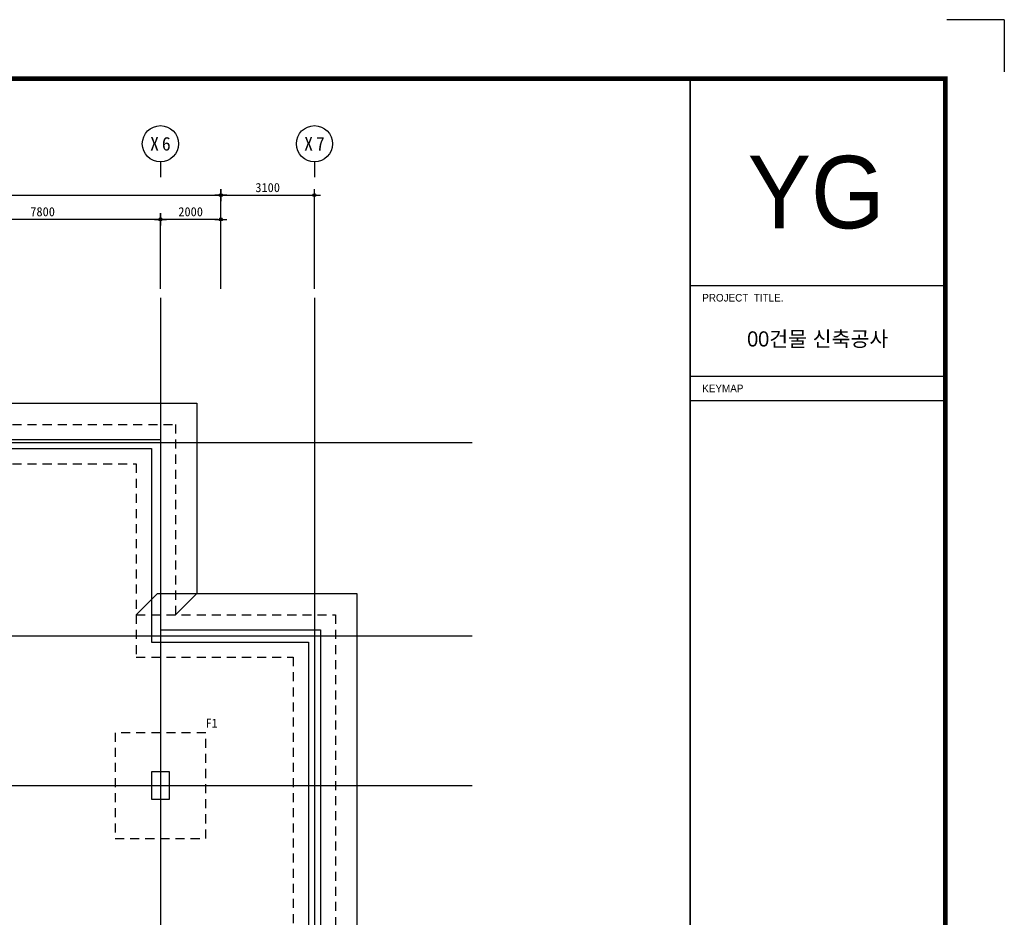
# Model space of a CAD drawing. Header units: inches. Extents: x 3669471 to 3753571, y -5560604 to -5501204.
# Tile 4 of 4: x 3720975 to 3753571, y -5530904 to -5501204. Entities that reach past the tile are written whole.
import ezdxf
from ezdxf.enums import TextEntityAlignment as Align

# ---------------------------------------------------------------- set-up
doc = ezdxf.new("R2010")
doc.units = ezdxf.units.IN
doc.header["$MEASUREMENT"] = 0
doc.linetypes.add('CEN', pattern=[66, 60, -2, 2, -2])
doc.linetypes.add('HID', pattern=[5, 3, -2])
doc.layers.get('0').update_dxf_attribs({"linetype": 'CONTINUOUS'})
for name, color, linetype in [('3', 3, 'CONTINUOUS'), ('A_GE_FORM', 7, 'CONTINUOUS'), ('A_GE_TEXT', 3, 'CONTINUOUS'), ('CEN', 13, 'CEN'), ('DI', 1, 'CONTINUOUS'), ('DIM', 7, 'CONTINUOUS'), ('FOOT', 4, 'HID'), ('SY', 1, 'CONTINUOUS'), ('TE1-F', 5, 'CONTINUOUS'), ('WA1', 2, 'CONTINUOUS')]:
    doc.layers.add(name, color=color, linetype=linetype)
doc.styles.add('GHS', font='txt')
doc.styles.add('HY울릉도 L', font='txt')
doc.styles.add('SDP-S', font='txt')
doc.styles.add('굴림', font='txt')
doc.styles.add('돋움', font='txt')
doc.styles.add('돋움체', font='txt')
doc.styles.add('울릉도L', font='HYWULM.TTF')
doc.dimstyles.new('SMDI-3', dxfattribs={"dimtxt": 3, "dimasz": 1, "dimexe": 2, "dimexo": 3, "dimgap": 1, "dimtad": 1, "dimdsep": 46, "dimtxsty": 'HY울릉도 L', "dimblk": 'Z_DOT', "dimcen": 2.5, "dimdle": 1.5, "dimclrd": 1, "dimclre": 1, "dimclrt": 2, "dimadec": 0, "dimazin": 0, "dimtfac": 1, "dimtix": 1, "dimtmove": 2, "dimatfit": 3, "dimldrblk": 'Z_DOT', "dimfxl": 2, "dimtvp": 1, "dimtolj": 1, "dimtzin": 0, "dimarcsym": 0})

# ---------------------------------------------------------------- blocks, each defined once
blk = doc.blocks.new('sheet _서영')
at = {"layer": 'A_GE_FORM'}
for q in [(-361867.99, -1058464.44), (-361848.99, -1058481.68)]:
    blk.add_line((-361848.99, -1058464.44), q, dxfattribs=at)
at = {"layer": 'A_GE_FORM', "color": 161}
for p, q in [((-361952.99, -1058552.43), (-361868.99, -1058552.43)), ((-361952.99, -1058582.43), (-361868.99, -1058582.43)), ((-361952.99, -1058590.43), (-361868.99, -1058590.43))]:
    blk.add_line(p, q, dxfattribs=at)
at = {"layer": 'A_GE_FORM', "const_width": 1.5}
blk.add_lwpolyline([(-361868.49, -1059038.93), (-362670.49, -1059038.93), (-362670.49, -1058483.93), (-361868.49, -1058483.93)], close=True, dxfattribs=at)
at = {"layer": 'A_GE_FORM', "const_width": 0.6}
blk.add_lwpolyline([(-361952.99, -1059038.93), (-361952.99, -1058483.93)], dxfattribs=at)
at = {"layer": 'A_GE_TEXT', "style": '울릉도L'}
blk.add_text('YG', height=24, dxfattribs=at).set_placement((-361933.93, -1058533.47))
at = {"layer": 'A_GE_TEXT', "style": '돋움'}
for s, p in [('PROJECT  TITLE.', (-361948.99, -1058556.43)), ('KEYMAP', (-361948.99, -1058586.43))]:
    blk.add_text(s, height=2.5, dxfattribs=at).set_placement(p, align=Align.MIDDLE_LEFT)
at = {"layer": 'A_GE_TEXT', "style": '굴림'}
blk.add_text('00건물 신축공사', height=5, dxfattribs=at).set_placement((-361910.74, -1058570.06), align=Align.MIDDLE_CENTER)
blk = doc.blocks.new('Z_DOT')
at = {"layer": 'DIM', "color": 1, "ltscale": 3}
for p, q in [((-2, 0), (2, 0)), ((0, -2), (0, 2))]:
    blk.add_line(p, q, dxfattribs=at)
for radius in [0.5, 0.25]:
    blk.add_circle((0, 0), radius, dxfattribs=at)
blk = doc.blocks.new('*D4')
at = {"layer": 'DIM', "color": 1, "lineweight": -2, "ltscale": 3, "transparency": 16777216}
for p, q in [((3692434, -5510110), (3692434, -5506810)), ((3692534, -5507010), (3727534, -5507010)), ((3727634, -5510110), (3727634, -5506810))]:
    blk.add_line(p, q, dxfattribs=at)
at = {"layer": 'DIM', "color": 1, "lineweight": -2, "ltscale": 3, "transparency": 16777216, "xscale": 100, "yscale": 100, "zscale": 100, "rotation": 180}
blk.add_blockref('Z_DOT', (3692434, -5507010), dxfattribs=at)
at = {"layer": 'DIM', "color": 1, "lineweight": -2, "ltscale": 3, "transparency": 16777216, "xscale": 100, "yscale": 100, "zscale": 100}
blk.add_blockref('Z_DOT', (3727634, -5507010), dxfattribs=at)
at = {"layer": 'DIM', "color": 2, "ltscale": 3, "transparency": 16777216, "insert": (3710034, -5506760), "char_height": 300, "attachment_point": 5, "style": 'SDP-S'}
blk.add_mtext('\\A1;35200', dxfattribs=at)
blk = doc.blocks.new('*D5')
at = {"layer": 'DIM', "color": 1, "lineweight": -2, "ltscale": 3, "transparency": 16777216}
for p, q in [((3725634, -5510110), (3725634, -5507610)), ((3727634, -5510110), (3727634, -5507610)), ((3727534, -5507810), (3725734, -5507810))]:
    blk.add_line(p, q, dxfattribs=at)
at = {"layer": 'DIM', "color": 1, "lineweight": -2, "ltscale": 3, "transparency": 16777216, "xscale": 100, "yscale": 100, "zscale": 100, "rotation": 180}
blk.add_blockref('Z_DOT', (3725634, -5507810), dxfattribs=at)
at = {"layer": 'DIM', "color": 1, "lineweight": -2, "ltscale": 3, "transparency": 16777216, "xscale": 100, "yscale": 100, "zscale": 100}
blk.add_blockref('Z_DOT', (3727634, -5507810), dxfattribs=at)
at = {"layer": 'DIM', "color": 2, "ltscale": 3, "transparency": 16777216, "insert": (3726634, -5507560), "char_height": 300, "attachment_point": 5, "style": 'SDP-S'}
blk.add_mtext('\\A1;2000', dxfattribs=at)
blk = doc.blocks.new('CCS111')
blk.add_line((0, 8), (0, 3))
blk.add_circle((0, 14), 6)
at = {"color": 3, "style": 'GHS'}
for tag, p in [('X', (-2.45, 14.02)), ('1', (1.44, 14.02))]:
    blk.add_attdef(tag, text='', height=4.5, dxfattribs=at).set_placement(p, align=Align.MIDDLE_CENTER)
blk = doc.blocks.new('*D6')
at = {"layer": 'DIM', "color": 1, "lineweight": -2, "ltscale": 3, "transparency": 16777216}
for p, q in [((3717834, -5510110), (3717834, -5507610)), ((3725634, -5510110), (3725634, -5507610)), ((3725534, -5507810), (3717934, -5507810))]:
    blk.add_line(p, q, dxfattribs=at)
at = {"layer": 'DIM', "color": 1, "lineweight": -2, "ltscale": 3, "transparency": 16777216, "xscale": 100, "yscale": 100, "zscale": 100, "rotation": 180}
blk.add_blockref('Z_DOT', (3717834, -5507810), dxfattribs=at)
at = {"layer": 'DIM', "color": 1, "lineweight": -2, "ltscale": 3, "transparency": 16777216, "xscale": 100, "yscale": 100, "zscale": 100}
blk.add_blockref('Z_DOT', (3725634, -5507810), dxfattribs=at)
at = {"layer": 'DIM', "color": 2, "ltscale": 3, "transparency": 16777216, "insert": (3721734, -5507560), "char_height": 300, "attachment_point": 5, "style": 'SDP-S'}
blk.add_mtext('\\A1;7800', dxfattribs=at)
blk = doc.blocks.new('*D26')
at = {"layer": 'DIM', "color": 1, "lineweight": -2, "ltscale": 3, "transparency": 16777216}
for p, q in [((3727634, -5510110), (3727634, -5506810)), ((3727734, -5507010), (3730634, -5507010)), ((3730734, -5510110), (3730734, -5506810))]:
    blk.add_line(p, q, dxfattribs=at)
at = {"layer": 'DIM', "color": 1, "lineweight": -2, "ltscale": 3, "transparency": 16777216, "xscale": 100, "yscale": 100, "zscale": 100, "rotation": 180}
blk.add_blockref('Z_DOT', (3727634, -5507010), dxfattribs=at)
at = {"layer": 'DIM', "color": 1, "lineweight": -2, "ltscale": 3, "transparency": 16777216, "xscale": 100, "yscale": 100, "zscale": 100}
blk.add_blockref('Z_DOT', (3730734, -5507010), dxfattribs=at)
at = {"layer": 'DIM', "color": 2, "ltscale": 3, "transparency": 16777216, "insert": (3729184, -5506760), "char_height": 300, "attachment_point": 5, "style": 'SDP-S'}
blk.add_mtext('\\A1;3100', dxfattribs=at)

msp = doc.modelspace()

# ---------------------------------------------------------------- linework, layer by layer
at = {"layer": 'CEN'}
for p, q in [((3725634.29, -5510409.833), (3725634.29, -5554758.274)), ((3730734.29, -5510409.833), (3730734.29, -5554758.274)), ((3685098.874, -5515195.309), (3735957.54, -5515195.309)), ((3685098.874, -5521595.309), (3735957.54, -5521595.309)), ((3685098.874, -5526545.309), (3735957.54, -5526545.309))]:
    msp.add_line(p, q, dxfattribs=at)
at = {"layer": 'FOOT', "ltscale": 100}
for points in [[(3694234.29, -5514595.309), (3726134.29, -5514595.309), (3726134.29, -5520895.309)], [(3694234.29, -5515895.309), (3724834.29, -5515895.309), (3724834.29, -5520895.309)], [(3724834.29, -5520895.309), (3731434.29, -5520895.309), (3731434.29, -5551395.309), (3688634.29, -5551395.309), (3688634.29, -5520895.309), (3718134.29, -5520895.309)], [(3724834.29, -5520895.309), (3724834.29, -5522295.309), (3730034.29, -5522295.309), (3730034.29, -5549995.309), (3690034.29, -5549995.309), (3690034.29, -5522295.309), (3718134.29, -5522295.309)]]:
    msp.add_lwpolyline(points, dxfattribs=at)
msp.add_lwpolyline([(3724134.29, -5528295.309), (3727134.29, -5528295.309), (3727134.29, -5524795.309), (3724134.29, -5524795.309)], close=True, dxfattribs=at)
at = {"layer": 'SY', "ltscale": 1000}
for points in [[(3694234.29, -5514595.309), (3694934.29, -5513895.309), (3726834.29, -5513895.309), (3726834.29, -5520195.309), (3726134.29, -5520895.309)], [(3724834.29, -5520895.309), (3725534.29, -5520195.309), (3732134.29, -5520195.309), (3732134.29, -5552095.309), (3687934.29, -5552095.309), (3687934.29, -5520195.309), (3693534.29, -5520195.309), (3694234.29, -5520895.309)]]:
    msp.add_lwpolyline(points, dxfattribs=at)
at = {"layer": 'WA1'}
for points in [[(3694234.29, -5515095.309), (3725634.29, -5515095.309), (3725634.29, -5521395.309)], [(3694234.29, -5515395.309), (3725334.29, -5515395.309), (3725334.29, -5521795.309)], [(3725634.29, -5521395.309), (3730934.29, -5521395.309), (3730934.29, -5550895.309), (3689134.29, -5550895.309), (3689134.29, -5521395.309), (3718134.29, -5521395.309)], [(3725334.29, -5521795.309), (3730534.29, -5521795.309), (3730534.29, -5550495.309), (3689534.29, -5550495.309), (3689534.29, -5521795.309), (3718134.29, -5521795.309)]]:
    msp.add_lwpolyline(points, dxfattribs=at)
msp.add_lwpolyline([(3725334.29, -5526995.309), (3725934.29, -5526995.309), (3725934.29, -5526095.309), (3725334.29, -5526095.309)], close=True, dxfattribs=at)

# ---------------------------------------------------------------- block references
at = {"layer": '3', "xscale": 100, "yscale": 100, "zscale": 100}
msp.add_blockref('sheet _서영', (39938470.4, 100345239.336), dxfattribs=at)
at = {"layer": 'DI'}
ref = msp.add_blockref('CCS111', (3725634.29, -5506709.833), dxfattribs=dict(at, xscale=100, yscale=100, zscale=100))
ref.add_attrib('1', '6', dxfattribs={"layer": '0', "color": 3, "height": 450, "style": '돋움체'}).set_placement((3725828.04, -5505309.039), align=Align.MIDDLE_CENTER)
ref.add_attrib('X', 'X', dxfattribs={"layer": '0', "color": 3, "height": 450, "style": '돋움체'}).set_placement((3725439.085, -5505308.042), align=Align.MIDDLE_CENTER)
ref = msp.add_blockref('CCS111', (3730734.29, -5506709.833), dxfattribs=dict(at, xscale=100, yscale=100, zscale=100))
ref.add_attrib('1', '7', dxfattribs={"layer": '0', "color": 3, "height": 450, "style": '돋움체'}).set_placement((3730928.04, -5505309.039), align=Align.MIDDLE_CENTER)
ref.add_attrib('X', 'X', dxfattribs={"layer": '0', "color": 3, "height": 450, "style": '돋움체'}).set_placement((3730539.085, -5505308.042), align=Align.MIDDLE_CENTER)

# ---------------------------------------------------------------- texts
at = {"layer": 'TE1-F', "style": '돋움체'}
msp.add_text('F1', height=300, dxfattribs=at).set_placement((3727135.237, -5524630.431))

# ---------------------------------------------------------------- dimensions: what is measured, and where the dimension line sits
at = {"layer": 'DIM', "ltscale": 3}
for base, p1, p2, picture, middle in [((3727634.29, -5507009.833), (3692434.29, -5510409.833), (3727634.29, -5510409.833), '*D4', (3710034.29, -5506759.63)), ((3717834.29, -5507809.833), (3725634.29, -5510409.833), (3717834.29, -5510409.833), '*D6', (3721734.29, -5507559.63)), ((3725634.29, -5507809.833), (3727634.29, -5510409.833), (3725634.29, -5510409.833), '*D5', (3726634.29, -5507559.63))]:
    dim = msp.add_linear_dim(base=base, p1=p1, p2=p2, dimstyle='SMDI-3', override={"dimscale": 100, "dimtxsty": 'SDP-S'}, dxfattribs=at)
    dim.commit()
    dim.dimension.update_dxf_attribs({"geometry": picture, "text_midpoint": middle})
dim = msp.add_linear_dim(base=(3730734.29, -5507009.833), p1=(3727634.29, -5510409.833), p2=(3730734.29, -5510409.833), angle=180, dimstyle='SMDI-3', override={"dimscale": 100, "dimtxsty": 'SDP-S'}, dxfattribs=at)
dim.commit()
dim.dimension.update_dxf_attribs({"geometry": '*D26', "text_midpoint": (3729184.29, -5506759.63)})

doc.saveas('drawing.dxf')
